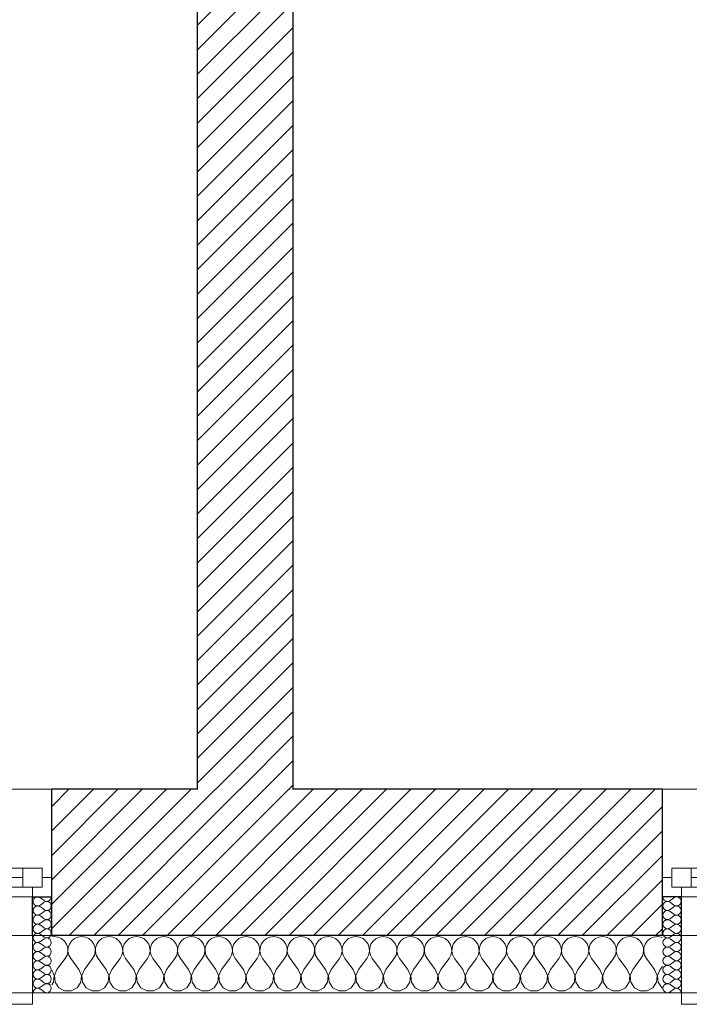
# Model space of a CAD drawing. Header units: millimetres. Extents: x -21056 to 421, y 9759 to 15589.
# Tile 20 of 120: x -5649 to -5475, y 9867 to 10124. Entities that reach past the tile are written whole.
import ezdxf

# ---------------------------------------------------------------- set-up
doc = ezdxf.new("R2010")
doc.units = ezdxf.units.MM
doc.header["$LTSCALE"] = 25
doc.header["$MEASUREMENT"] = 0
doc.linetypes.add('Kropki i Kreski', pattern=[670.277762, 352.777767, -176.388884, 0, -141.111112])
doc.linetypes.add('Przerywana', pattern=[240, 120, -120])
for name, color, linetype in [('Konstrukcja - Siatki mod', 7, 'Continuous'), ('KR_INW', 7, 'Continuous'), ('NAPIS_SODON', 7, 'Continuous'), ('Okna ArchiCADa', 7, 'Continuous')]:
    doc.layers.add(name, color=color, linetype=linetype)
for name, color, linetype, lineweight in [('Konstrukcja - Siatki mod_Nr_pióra__48', 1, 'Continuous', 15), ('KR_INW_Nr_pióra__101', 252, 'Continuous', 5), ('KR_INW_Nr_pióra__102', 3, 'Continuous', 5), ('KR_INW_Nr_pióra__27', 7, 'Continuous', 25), ('KR_INW_Nr_pióra__47', 7, 'Continuous', 15), ('NAPIS_SODON_Nr_pióra__1', 7, 'Continuous', 13), ('Okna ArchiCADa_Nr_pióra__1', 7, 'Continuous', 13), ('Okna ArchiCADa_Nr_pióra__27', 7, 'Continuous', 25)]:
    doc.layers.add(name, color=color, linetype=linetype, lineweight=lineweight)
pattern_1 = [(45, (0, 0), (-31.819804, 31.819804), [])]

# ---------------------------------------------------------------- blocks, each defined once
blk = doc.blocks.new('Strop_1', base_point=(179225, 121523.3))
at = {"layer": 'NAPIS_SODON_Nr_pióra__1', "linetype": 'Continuous', "flags": 128}
blk.add_lwpolyline([(179225, 121523.3), (179225.9, 107003.8), (250898.3, 107008.3), (250897.4, 121527.8)], close=True, dxfattribs=at)
blk = doc.blocks.new('*X218')
at = {"layer": 'KR_INW_Nr_pióra__102', "linetype": 'Continuous'}
for p, q in [((191285.7, 107001.6), (191279.3, 107000.7)), ((191295.5, 107000.2), (191285.7, 107001.6)), ((191304.5, 106996.2), (191295.5, 107000.2)), ((191312.1, 106989.9), (191304.5, 106996.2)), ((191338.4, 106996.2), (191330.8, 106989.9)), ((191347.4, 107000.2), (191338.4, 106996.2)), ((191357.1, 107001.6), (191347.4, 107000.2)), ((191366.9, 107000.2), (191357.1, 107001.6)), ((191375.9, 106996.2), (191366.9, 107000.2)), ((191383.5, 106989.9), (191375.9, 106996.2)), ((191409.8, 106996.2), (191402.2, 106989.9)), ((191418.8, 107000.2), (191409.8, 106996.2)), ((191428.6, 107001.6), (191418.8, 107000.2)), ((191438.3, 107000.2), (191428.6, 107001.6)), ((191447.3, 106996.2), (191438.3, 107000.2)), ((191454.9, 106989.9), (191447.3, 106996.2)), ((191481.2, 106996.2), (191473.6, 106989.9)), ((191490.2, 107000.2), (191481.2, 106996.2)), ((191500, 107001.6), (191490.2, 107000.2)), ((191509.8, 107000.2), (191500, 107001.6)), ((191518.8, 106996.2), (191509.8, 107000.2)), ((191526.4, 106989.9), (191518.8, 106996.2)), ((191552.7, 106996.2), (191545.1, 106989.9)), ((191561.7, 107000.2), (191552.7, 106996.2)), ((191571.4, 107001.6), (191561.7, 107000.2)), ((191581.2, 107000.2), (191571.4, 107001.6)), ((191590.2, 106996.2), (191581.2, 107000.2)), ((191597.8, 106989.9), (191590.2, 106996.2)), ((191624.1, 106996.2), (191616.5, 106989.9)), ((191633.1, 107000.2), (191624.1, 106996.2)), ((191642.9, 107001.6), (191633.1, 107000.2)), ((191652.6, 107000.2), (191642.9, 107001.6)), ((191661.6, 106996.2), (191652.6, 107000.2)), ((191669.2, 106989.9), (191661.6, 106996.2)), ((191695.5, 106996.2), (191687.9, 106989.9)), ((191704.5, 107000.2), (191695.5, 106996.2)), ((191714.3, 107001.6), (191704.5, 107000.2)), ((191724, 107000.2), (191714.3, 107001.6)), ((191733.1, 106996.2), (191724, 107000.2)), ((191740.6, 106989.9), (191733.1, 106996.2)), ((191766.9, 106996.2), (191759.4, 106989.9)), ((191776, 107000.2), (191766.9, 106996.2)), ((191785.7, 107001.6), (191776, 107000.2)), ((191795.5, 107000.2), (191785.7, 107001.6)), ((191804.5, 106996.2), (191795.5, 107000.2)), ((191812.1, 106989.9), (191804.5, 106996.2)), ((191838.4, 106996.2), (191830.8, 106989.9)), ((191847.4, 107000.2), (191838.4, 106996.2)), ((191857.1, 107001.6), (191847.4, 107000.2)), ((191866.9, 107000.2), (191857.1, 107001.6)), ((191875.9, 106996.2), (191866.9, 107000.2)), ((191883.5, 106989.9), (191875.9, 106996.2)), ((191909.8, 106996.2), (191902.2, 106989.9)), ((191918.8, 107000.2), (191909.8, 106996.2)), ((191928.6, 107001.6), (191918.8, 107000.2)), ((191938.3, 107000.2), (191928.6, 107001.6)), ((191947.3, 106996.2), (191938.3, 107000.2)), ((191954.9, 106989.9), (191947.3, 106996.2)), ((191981.2, 106996.2), (191973.6, 106989.9)), ((191990.2, 107000.2), (191981.2, 106996.2)), ((192000, 107001.6), (191990.2, 107000.2)), ((192009.8, 107000.2), (192000, 107001.6)), ((192018.8, 106996.2), (192009.8, 107000.2)), ((192026.4, 106989.9), (192018.8, 106996.2)), ((192052.7, 106996.2), (192045.1, 106989.9)), ((192061.7, 107000.2), (192052.7, 106996.2)), ((192071.4, 107001.6), (192061.7, 107000.2)), ((192081.2, 107000.2), (192071.4, 107001.6)), ((192090.2, 106996.2), (192081.2, 107000.2)), ((192097.8, 106989.9), (192090.2, 106996.2)), ((192124.1, 106996.2), (192116.5, 106989.9)), ((192133.1, 107000.2), (192124.1, 106996.2)), ((192142.9, 107001.6), (192133.1, 107000.2)), ((192152.6, 107000.2), (192142.9, 107001.6)), ((192161.6, 106996.2), (192152.6, 107000.2)), ((192169.2, 106989.9), (192161.6, 106996.2)), ((192195.5, 106996.2), (192187.9, 106989.9)), ((192204.5, 107000.2), (192195.5, 106996.2)), ((192214.3, 107001.6), (192204.5, 107000.2)), ((192224, 107000.2), (192214.3, 107001.6)), ((192233.1, 106996.2), (192224, 107000.2)), ((192240.6, 106989.9), (192233.1, 106996.2)), ((192266.9, 106996.2), (192259.4, 106989.9)), ((192276, 107000.2), (192266.9, 106996.2)), ((192285.7, 107001.6), (192276, 107000.2)), ((192295.5, 107000.2), (192285.7, 107001.6)), ((192304.5, 106996.2), (192295.5, 107000.2)), ((192312.1, 106989.9), (192304.5, 106996.2)), ((192338.4, 106996.2), (192330.8, 106989.9)), ((192347.4, 107000.2), (192338.4, 106996.2)), ((192357.1, 107001.6), (192347.4, 107000.2)), ((192366.9, 107000.2), (192357.1, 107001.6)), ((192375.9, 106996.2), (192366.9, 107000.2)), ((192383.5, 106989.9), (192375.9, 106996.2)), ((192409.8, 106996.2), (192402.2, 106989.9)), ((192418.8, 107000.2), (192409.8, 106996.2)), ((192428.6, 107001.6), (192418.8, 107000.2)), ((192438.3, 107000.2), (192428.6, 107001.6)), ((192447.3, 106996.2), (192438.3, 107000.2)), ((192454.9, 106989.9), (192447.3, 106996.2)), ((192481.2, 106996.2), (192473.6, 106989.9)), ((192490.2, 107000.2), (192481.2, 106996.2)), ((192500, 107001.6), (192490.2, 107000.2)), ((192509.8, 107000.2), (192500, 107001.6)), ((192518.8, 106996.2), (192509.8, 107000.2)), ((192526.4, 106989.9), (192518.8, 106996.2)), ((192552.7, 106996.2), (192545.1, 106989.9)), ((192561.7, 107000.2), (192552.7, 106996.2)), ((192571.4, 107001.6), (192561.7, 107000.2)), ((192581.2, 107000.2), (192571.4, 107001.6)), ((192590.2, 106996.2), (192581.2, 107000.2)), ((192597.8, 106989.9), (192590.2, 106996.2)), ((192624.1, 106996.2), (192616.5, 106989.9)), ((192633.1, 107000.2), (192624.1, 106996.2)), ((192642.9, 107001.6), (192633.1, 107000.2)), ((192652.6, 107000.2), (192642.9, 107001.6)), ((192661.6, 106996.2), (192652.6, 107000.2)), ((192669.2, 106989.9), (192661.6, 106996.2)), ((192695.5, 106996.2), (192687.9, 106989.9)), ((192704.5, 107000.2), (192695.5, 106996.2)), ((192714.3, 107001.6), (192704.5, 107000.2)), ((192724, 107000.2), (192714.3, 107001.6)), ((192733.1, 106996.2), (192724, 107000.2)), ((192740.6, 106989.9), (192733.1, 106996.2)), ((192766.9, 106996.2), (192759.4, 106989.9)), ((192776, 107000.2), (192766.9, 106996.2)), ((192785.7, 107001.6), (192776, 107000.2)), ((192795.5, 107000.2), (192785.7, 107001.6)), ((192804.5, 106996.2), (192795.5, 107000.2)), ((192812.1, 106989.9), (192804.5, 106996.2)), ((192838.4, 106996.2), (192830.8, 106989.9)), ((192847.4, 107000.2), (192838.4, 106996.2)), ((192857.1, 107001.6), (192847.4, 107000.2)), ((192866.9, 107000.2), (192857.1, 107001.6)), ((192870.1, 106998.8), (192866.9, 107000.2)), ((191317.7, 106981.8), (191312.1, 106989.9)), ((191320.8, 106972.5), (191317.7, 106981.8)), ((191321.3, 106962.6), (191320.8, 106972.5)), ((191322.1, 106972.5), (191321.6, 106962.6)), ((191325.2, 106981.8), (191322.1, 106972.5)), ((191330.8, 106989.9), (191325.2, 106981.8)), ((191389.1, 106981.8), (191383.5, 106989.9)), ((191392.2, 106972.5), (191389.1, 106981.8)), ((191392.7, 106962.6), (191392.2, 106972.5)), ((191393.5, 106972.5), (191393, 106962.6)), ((191396.6, 106981.8), (191393.5, 106972.5)), ((191402.2, 106989.9), (191396.6, 106981.8)), ((191460.5, 106981.8), (191454.9, 106989.9)), ((191463.7, 106972.5), (191460.5, 106981.8)), ((191464.1, 106962.6), (191463.7, 106972.5)), ((191464.9, 106972.5), (191464.4, 106962.6)), ((191468.1, 106981.8), (191464.9, 106972.5)), ((191473.6, 106989.9), (191468.1, 106981.8)), ((191531.9, 106981.8), (191526.4, 106989.9)), ((191535.1, 106972.5), (191531.9, 106981.8)), ((191535.6, 106962.6), (191535.1, 106972.5)), ((191536.3, 106972.5), (191535.9, 106962.6)), ((191539.5, 106981.8), (191536.3, 106972.5)), ((191545.1, 106989.9), (191539.5, 106981.8)), ((191603.4, 106981.8), (191597.8, 106989.9)), ((191606.5, 106972.5), (191603.4, 106981.8)), ((191607, 106962.6), (191606.5, 106972.5)), ((191607.8, 106972.5), (191607.3, 106962.6)), ((191610.9, 106981.8), (191607.8, 106972.5)), ((191616.5, 106989.9), (191610.9, 106981.8)), ((191674.8, 106981.8), (191669.2, 106989.9)), ((191677.9, 106972.5), (191674.8, 106981.8)), ((191678.4, 106962.6), (191677.9, 106972.5)), ((191679.2, 106972.5), (191678.7, 106962.6)), ((191682.3, 106981.8), (191679.2, 106972.5)), ((191687.9, 106989.9), (191682.3, 106981.8)), ((191746.2, 106981.8), (191740.6, 106989.9)), ((191749.4, 106972.5), (191746.2, 106981.8)), ((191749.9, 106962.6), (191749.4, 106972.5)), ((191750.6, 106972.5), (191750.1, 106962.6)), ((191753.8, 106981.8), (191750.6, 106972.5)), ((191759.4, 106989.9), (191753.8, 106981.8)), ((191817.7, 106981.8), (191812.1, 106989.9)), ((191820.8, 106972.5), (191817.7, 106981.8)), ((191821.3, 106962.6), (191820.8, 106972.5)), ((191822.1, 106972.5), (191821.6, 106962.6)), ((191825.2, 106981.8), (191822.1, 106972.5)), ((191830.8, 106989.9), (191825.2, 106981.8)), ((191889.1, 106981.8), (191883.5, 106989.9)), ((191892.2, 106972.5), (191889.1, 106981.8)), ((191892.7, 106962.6), (191892.2, 106972.5)), ((191893.5, 106972.5), (191893, 106962.6)), ((191896.6, 106981.8), (191893.5, 106972.5)), ((191902.2, 106989.9), (191896.6, 106981.8)), ((191960.5, 106981.8), (191954.9, 106989.9)), ((191963.7, 106972.5), (191960.5, 106981.8)), ((191964.1, 106962.6), (191963.7, 106972.5)), ((191964.9, 106972.5), (191964.4, 106962.6)), ((191968.1, 106981.8), (191964.9, 106972.5)), ((191973.6, 106989.9), (191968.1, 106981.8)), ((192031.9, 106981.8), (192026.4, 106989.9)), ((192035.1, 106972.5), (192031.9, 106981.8)), ((192035.6, 106962.6), (192035.1, 106972.5)), ((192036.3, 106972.5), (192035.9, 106962.6)), ((192039.5, 106981.8), (192036.3, 106972.5)), ((192045.1, 106989.9), (192039.5, 106981.8)), ((192103.4, 106981.8), (192097.8, 106989.9)), ((192106.5, 106972.5), (192103.4, 106981.8)), ((192107, 106962.6), (192106.5, 106972.5)), ((192107.8, 106972.5), (192107.3, 106962.6)), ((192110.9, 106981.8), (192107.8, 106972.5)), ((192116.5, 106989.9), (192110.9, 106981.8)), ((192174.8, 106981.8), (192169.2, 106989.9)), ((192177.9, 106972.5), (192174.8, 106981.8)), ((192178.4, 106962.6), (192177.9, 106972.5)), ((192179.2, 106972.5), (192178.7, 106962.6)), ((192182.3, 106981.8), (192179.2, 106972.5)), ((192187.9, 106989.9), (192182.3, 106981.8)), ((192246.2, 106981.8), (192240.6, 106989.9)), ((192249.4, 106972.5), (192246.2, 106981.8)), ((192249.9, 106962.6), (192249.4, 106972.5)), ((192250.6, 106972.5), (192250.1, 106962.6)), ((192253.8, 106981.8), (192250.6, 106972.5)), ((192259.4, 106989.9), (192253.8, 106981.8)), ((192317.7, 106981.8), (192312.1, 106989.9)), ((192320.8, 106972.5), (192317.7, 106981.8)), ((192321.3, 106962.6), (192320.8, 106972.5)), ((192322.1, 106972.5), (192321.6, 106962.6)), ((192325.2, 106981.8), (192322.1, 106972.5)), ((192330.8, 106989.9), (192325.2, 106981.8)), ((192389.1, 106981.8), (192383.5, 106989.9)), ((192392.2, 106972.5), (192389.1, 106981.8)), ((192392.7, 106962.6), (192392.2, 106972.5)), ((192393.5, 106972.5), (192393, 106962.6)), ((192396.6, 106981.8), (192393.5, 106972.5)), ((192402.2, 106989.9), (192396.6, 106981.8)), ((192460.5, 106981.8), (192454.9, 106989.9)), ((192463.7, 106972.5), (192460.5, 106981.8)), ((192464.1, 106962.6), (192463.7, 106972.5)), ((192464.9, 106972.5), (192464.4, 106962.6)), ((192468.1, 106981.8), (192464.9, 106972.5)), ((192473.6, 106989.9), (192468.1, 106981.8)), ((192531.9, 106981.8), (192526.4, 106989.9)), ((192535.1, 106972.5), (192531.9, 106981.8)), ((192535.6, 106962.6), (192535.1, 106972.5)), ((192536.3, 106972.5), (192535.9, 106962.6)), ((192539.5, 106981.8), (192536.3, 106972.5)), ((192545.1, 106989.9), (192539.5, 106981.8)), ((192603.4, 106981.8), (192597.8, 106989.9)), ((192606.5, 106972.5), (192603.4, 106981.8)), ((192607, 106962.6), (192606.5, 106972.5)), ((192607.8, 106972.5), (192607.3, 106962.6)), ((192610.9, 106981.8), (192607.8, 106972.5)), ((192616.5, 106989.9), (192610.9, 106981.8)), ((192674.8, 106981.8), (192669.2, 106989.9)), ((192677.9, 106972.5), (192674.8, 106981.8)), ((192678.4, 106962.6), (192677.9, 106972.5)), ((192679.2, 106972.5), (192678.7, 106962.6)), ((192682.3, 106981.8), (192679.2, 106972.5)), ((192687.9, 106989.9), (192682.3, 106981.8)), ((192746.2, 106981.8), (192740.6, 106989.9)), ((192749.4, 106972.5), (192746.2, 106981.8)), ((192749.9, 106962.6), (192749.4, 106972.5)), ((192750.6, 106972.5), (192750.1, 106962.6)), ((192753.8, 106981.8), (192750.6, 106972.5)), ((192759.4, 106989.9), (192753.8, 106981.8)), ((192817.7, 106981.8), (192812.1, 106989.9)), ((192820.8, 106972.5), (192817.7, 106981.8)), ((192821.3, 106962.6), (192820.8, 106972.5)), ((192822.1, 106972.5), (192821.6, 106962.6)), ((192825.2, 106981.8), (192822.1, 106972.5)), ((192830.8, 106989.9), (192825.2, 106981.8)), ((191292.9, 106915.9), (191314.3, 106944.4)), ((191314.3, 106944.4), (191319.1, 106953.1)), ((191319.1, 106953.1), (191321.3, 106962.6)), ((191321.6, 106962.6), (191323.8, 106953.1)), ((191323.8, 106953.1), (191328.6, 106944.4)), ((191350, 106915.9), (191328.6, 106944.4)), ((191364.3, 106915.9), (191385.7, 106944.4)), ((191385.7, 106944.4), (191390.5, 106953.1)), ((191390.5, 106953.1), (191392.7, 106962.6)), ((191393, 106962.6), (191395.2, 106953.1)), ((191395.2, 106953.1), (191400, 106944.4)), ((191421.4, 106915.9), (191400, 106944.4)), ((191435.7, 106915.9), (191457.1, 106944.4)), ((191457.1, 106944.4), (191461.9, 106953.1)), ((191461.9, 106953.1), (191464.1, 106962.6)), ((191464.4, 106962.6), (191466.7, 106953.1)), ((191466.7, 106953.1), (191471.4, 106944.4)), ((191492.9, 106915.9), (191471.4, 106944.4)), ((191507.1, 106915.9), (191528.6, 106944.4)), ((191528.6, 106944.4), (191533.3, 106953.1)), ((191533.3, 106953.1), (191535.6, 106962.6)), ((191535.9, 106962.6), (191538.1, 106953.1)), ((191538.1, 106953.1), (191542.9, 106944.4)), ((191564.3, 106915.9), (191542.9, 106944.4)), ((191578.6, 106915.9), (191600, 106944.4)), ((191600, 106944.4), (191604.8, 106953.1)), ((191604.8, 106953.1), (191607, 106962.6)), ((191607.3, 106962.6), (191609.5, 106953.1)), ((191609.5, 106953.1), (191614.3, 106944.4)), ((191635.7, 106915.9), (191614.3, 106944.4)), ((191650, 106915.9), (191671.4, 106944.4)), ((191671.4, 106944.4), (191676.2, 106953.1)), ((191676.2, 106953.1), (191678.4, 106962.6)), ((191678.7, 106962.6), (191680.9, 106953.1)), ((191680.9, 106953.1), (191685.7, 106944.4)), ((191707.1, 106915.9), (191685.7, 106944.4)), ((191721.4, 106915.9), (191742.9, 106944.4)), ((191742.9, 106944.4), (191747.6, 106953.1)), ((191747.6, 106953.1), (191749.9, 106962.6)), ((191750.1, 106962.6), (191752.4, 106953.1)), ((191752.4, 106953.1), (191757.1, 106944.4)), ((191778.6, 106915.9), (191757.1, 106944.4)), ((191792.9, 106915.9), (191814.3, 106944.4)), ((191814.3, 106944.4), (191819.1, 106953.1)), ((191819.1, 106953.1), (191821.3, 106962.6)), ((191821.6, 106962.6), (191823.8, 106953.1)), ((191823.8, 106953.1), (191828.6, 106944.4)), ((191850, 106915.9), (191828.6, 106944.4)), ((191864.3, 106915.9), (191885.7, 106944.4)), ((191885.7, 106944.4), (191890.5, 106953.1)), ((191890.5, 106953.1), (191892.7, 106962.6)), ((191893, 106962.6), (191895.2, 106953.1)), ((191895.2, 106953.1), (191900, 106944.4)), ((191921.4, 106915.9), (191900, 106944.4)), ((191935.7, 106915.9), (191957.1, 106944.4)), ((191957.1, 106944.4), (191961.9, 106953.1)), ((191961.9, 106953.1), (191964.1, 106962.6)), ((191964.4, 106962.6), (191966.7, 106953.1)), ((191966.7, 106953.1), (191971.4, 106944.4)), ((191992.9, 106915.9), (191971.4, 106944.4)), ((192007.1, 106915.9), (192028.6, 106944.4)), ((192028.6, 106944.4), (192033.3, 106953.1)), ((192033.3, 106953.1), (192035.6, 106962.6)), ((192035.9, 106962.6), (192038.1, 106953.1)), ((192038.1, 106953.1), (192042.9, 106944.4)), ((192064.3, 106915.9), (192042.9, 106944.4)), ((192078.6, 106915.9), (192100, 106944.4)), ((192100, 106944.4), (192104.8, 106953.1)), ((192104.8, 106953.1), (192107, 106962.6)), ((192107.3, 106962.6), (192109.5, 106953.1)), ((192109.5, 106953.1), (192114.3, 106944.4)), ((192135.7, 106915.9), (192114.3, 106944.4)), ((192150, 106915.9), (192171.4, 106944.4)), ((192171.4, 106944.4), (192176.2, 106953.1)), ((192176.2, 106953.1), (192178.4, 106962.6)), ((192178.7, 106962.6), (192180.9, 106953.1)), ((192180.9, 106953.1), (192185.7, 106944.4)), ((192207.1, 106915.9), (192185.7, 106944.4)), ((192221.4, 106915.9), (192242.9, 106944.4)), ((192242.9, 106944.4), (192247.6, 106953.1)), ((192247.6, 106953.1), (192249.9, 106962.6)), ((192250.1, 106962.6), (192252.4, 106953.1)), ((192252.4, 106953.1), (192257.1, 106944.4)), ((192278.6, 106915.9), (192257.1, 106944.4)), ((192292.9, 106915.9), (192314.3, 106944.4)), ((192314.3, 106944.4), (192319.1, 106953.1)), ((192319.1, 106953.1), (192321.3, 106962.6)), ((192321.6, 106962.6), (192323.8, 106953.1)), ((192323.8, 106953.1), (192328.6, 106944.4)), ((192350, 106915.9), (192328.6, 106944.4)), ((192364.3, 106915.9), (192385.7, 106944.4)), ((192385.7, 106944.4), (192390.5, 106953.1)), ((192390.5, 106953.1), (192392.7, 106962.6)), ((192393, 106962.6), (192395.2, 106953.1)), ((192395.2, 106953.1), (192400, 106944.4)), ((192421.4, 106915.9), (192400, 106944.4)), ((192435.7, 106915.9), (192457.1, 106944.4)), ((192457.1, 106944.4), (192461.9, 106953.1)), ((192461.9, 106953.1), (192464.1, 106962.6)), ((192464.4, 106962.6), (192466.7, 106953.1)), ((192466.7, 106953.1), (192471.4, 106944.4)), ((192492.9, 106915.9), (192471.4, 106944.4)), ((192507.1, 106915.9), (192528.6, 106944.4)), ((192528.6, 106944.4), (192533.3, 106953.1)), ((192533.3, 106953.1), (192535.6, 106962.6)), ((192535.9, 106962.6), (192538.1, 106953.1)), ((192538.1, 106953.1), (192542.9, 106944.4)), ((192564.3, 106915.9), (192542.9, 106944.4)), ((192578.6, 106915.9), (192600, 106944.4)), ((192600, 106944.4), (192604.8, 106953.1)), ((192604.8, 106953.1), (192607, 106962.6)), ((192607.3, 106962.6), (192609.5, 106953.1)), ((192609.5, 106953.1), (192614.3, 106944.4)), ((192635.7, 106915.9), (192614.3, 106944.4)), ((192650, 106915.9), (192671.4, 106944.4)), ((192671.4, 106944.4), (192676.2, 106953.1)), ((192676.2, 106953.1), (192678.4, 106962.6)), ((192678.7, 106962.6), (192680.9, 106953.1)), ((192680.9, 106953.1), (192685.7, 106944.4)), ((192707.1, 106915.9), (192685.7, 106944.4)), ((192721.4, 106915.9), (192742.9, 106944.4)), ((192742.9, 106944.4), (192747.6, 106953.1)), ((192747.6, 106953.1), (192749.9, 106962.6)), ((192750.1, 106962.6), (192752.4, 106953.1)), ((192752.4, 106953.1), (192757.1, 106944.4)), ((192778.6, 106915.9), (192757.1, 106944.4)), ((192792.9, 106915.9), (192814.3, 106944.4)), ((192814.3, 106944.4), (192819.1, 106953.1)), ((192819.1, 106953.1), (192821.3, 106962.6)), ((192821.6, 106962.6), (192823.8, 106953.1)), ((192823.8, 106953.1), (192828.6, 106944.4)), ((192850, 106915.9), (192828.6, 106944.4)), ((191285.3, 106899.8), (191279.3, 106914)), ((191292.9, 106915.9), (191286.1, 106899.8)), ((191356.7, 106899.8), (191350, 106915.9)), ((191364.3, 106915.9), (191357.6, 106899.8)), ((191428.2, 106899.8), (191421.4, 106915.9)), ((191435.7, 106915.9), (191429, 106899.8)), ((191499.6, 106899.8), (191492.9, 106915.9)), ((191507.1, 106915.9), (191500.4, 106899.8)), ((191571, 106899.8), (191564.3, 106915.9)), ((191578.6, 106915.9), (191571.8, 106899.8)), ((191642.4, 106899.8), (191635.7, 106915.9)), ((191650, 106915.9), (191643.3, 106899.8)), ((191713.9, 106899.8), (191707.1, 106915.9)), ((191721.4, 106915.9), (191714.7, 106899.8)), ((191785.3, 106899.8), (191778.6, 106915.9)), ((191792.9, 106915.9), (191786.1, 106899.8)), ((191856.7, 106899.8), (191850, 106915.9)), ((191864.3, 106915.9), (191857.6, 106899.8)), ((191928.2, 106899.8), (191921.4, 106915.9)), ((191935.7, 106915.9), (191929, 106899.8)), ((191999.6, 106899.8), (191992.9, 106915.9)), ((192007.1, 106915.9), (192000.4, 106899.8)), ((192071, 106899.8), (192064.3, 106915.9)), ((192078.6, 106915.9), (192071.8, 106899.8)), ((192142.4, 106899.8), (192135.7, 106915.9)), ((192150, 106915.9), (192143.3, 106899.8)), ((192213.9, 106899.8), (192207.1, 106915.9)), ((192221.4, 106915.9), (192214.7, 106899.8)), ((192285.3, 106899.8), (192278.6, 106915.9)), ((192292.9, 106915.9), (192286.1, 106899.8)), ((192356.7, 106899.8), (192350, 106915.9)), ((192364.3, 106915.9), (192357.6, 106899.8)), ((192428.2, 106899.8), (192421.4, 106915.9)), ((192435.7, 106915.9), (192429, 106899.8)), ((192499.6, 106899.8), (192492.9, 106915.9)), ((192507.1, 106915.9), (192500.4, 106899.8)), ((192571, 106899.8), (192564.3, 106915.9)), ((192578.6, 106915.9), (192571.8, 106899.8)), ((192642.4, 106899.8), (192635.7, 106915.9)), ((192650, 106915.9), (192643.3, 106899.8)), ((192713.9, 106899.8), (192707.1, 106915.9)), ((192721.4, 106915.9), (192714.7, 106899.8)), ((192785.3, 106899.8), (192778.6, 106915.9)), ((192792.9, 106915.9), (192786.1, 106899.8)), ((192856.7, 106899.8), (192850, 106915.9)), ((192864.3, 106915.9), (192857.6, 106899.8)), ((192864.3, 106915.9), (192870.1, 106923.6)), ((191283.7, 106882.5), (191285.3, 106899.8)), ((191286.1, 106899.8), (191287.8, 106882.5)), ((191355.1, 106882.5), (191356.7, 106899.8)), ((191357.6, 106899.8), (191359.2, 106882.5)), ((191426.5, 106882.5), (191428.2, 106899.8)), ((191429, 106899.8), (191430.6, 106882.5)), ((191497.9, 106882.5), (191499.6, 106899.8)), ((191500.4, 106899.8), (191502.1, 106882.5)), ((191569.4, 106882.5), (191571, 106899.8)), ((191571.8, 106899.8), (191573.5, 106882.5)), ((191640.8, 106882.5), (191642.4, 106899.8)), ((191643.3, 106899.8), (191644.9, 106882.5)), ((191712.2, 106882.5), (191713.9, 106899.8)), ((191714.7, 106899.8), (191716.3, 106882.5)), ((191783.7, 106882.5), (191785.3, 106899.8)), ((191786.1, 106899.8), (191787.8, 106882.5)), ((191855.1, 106882.5), (191856.7, 106899.8)), ((191857.6, 106899.8), (191859.2, 106882.5)), ((191926.5, 106882.5), (191928.2, 106899.8)), ((191929, 106899.8), (191930.6, 106882.5)), ((191997.9, 106882.5), (191999.6, 106899.8)), ((192000.4, 106899.8), (192002.1, 106882.5)), ((192069.4, 106882.5), (192071, 106899.8)), ((192071.8, 106899.8), (192073.5, 106882.5)), ((192140.8, 106882.5), (192142.4, 106899.8)), ((192143.3, 106899.8), (192144.9, 106882.5)), ((192212.2, 106882.5), (192213.9, 106899.8)), ((192214.7, 106899.8), (192216.3, 106882.5)), ((192283.7, 106882.5), (192285.3, 106899.8)), ((192286.1, 106899.8), (192287.8, 106882.5)), ((192355.1, 106882.5), (192356.7, 106899.8)), ((192357.6, 106899.8), (192359.2, 106882.5)), ((192426.5, 106882.5), (192428.2, 106899.8)), ((192429, 106899.8), (192430.6, 106882.5)), ((192497.9, 106882.5), (192499.6, 106899.8)), ((192500.4, 106899.8), (192502.1, 106882.5)), ((192569.4, 106882.5), (192571, 106899.8)), ((192571.8, 106899.8), (192573.5, 106882.5)), ((192640.8, 106882.5), (192642.4, 106899.8)), ((192643.3, 106899.8), (192644.9, 106882.5)), ((192712.2, 106882.5), (192713.9, 106899.8)), ((192714.7, 106899.8), (192716.3, 106882.5)), ((192783.7, 106882.5), (192785.3, 106899.8)), ((192786.1, 106899.8), (192787.8, 106882.5)), ((192855.1, 106882.5), (192856.7, 106899.8)), ((192857.6, 106899.8), (192859.2, 106882.5)), ((191279.3, 106876), (191283.7, 106882.5)), ((191287.8, 106882.5), (191297.4, 106868)), ((191297.4, 106868), (191312.7, 106859.8)), ((191330.1, 106859.8), (191345.5, 106868)), ((191345.5, 106868), (191355.1, 106882.5)), ((191359.2, 106882.5), (191368.8, 106868)), ((191368.8, 106868), (191384.2, 106859.8)), ((191401.6, 106859.8), (191416.9, 106868)), ((191416.9, 106868), (191426.5, 106882.5)), ((191430.6, 106882.5), (191440.3, 106868)), ((191440.3, 106868), (191455.6, 106859.8)), ((191473, 106859.8), (191488.3, 106868)), ((191488.3, 106868), (191497.9, 106882.5)), ((191502.1, 106882.5), (191511.7, 106868)), ((191511.7, 106868), (191527, 106859.8)), ((191544.4, 106859.8), (191559.7, 106868)), ((191559.7, 106868), (191569.4, 106882.5)), ((191573.5, 106882.5), (191583.1, 106868)), ((191583.1, 106868), (191598.4, 106859.8)), ((191615.8, 106859.8), (191631.2, 106868)), ((191631.2, 106868), (191640.8, 106882.5)), ((191644.9, 106882.5), (191654.5, 106868)), ((191654.5, 106868), (191669.9, 106859.8)), ((191687.3, 106859.8), (191702.6, 106868)), ((191702.6, 106868), (191712.2, 106882.5)), ((191716.3, 106882.5), (191726, 106868)), ((191726, 106868), (191741.3, 106859.8)), ((191758.7, 106859.8), (191774, 106868)), ((191774, 106868), (191783.7, 106882.5)), ((191787.8, 106882.5), (191797.4, 106868)), ((191797.4, 106868), (191812.7, 106859.8)), ((191830.1, 106859.8), (191845.5, 106868)), ((191845.5, 106868), (191855.1, 106882.5)), ((191859.2, 106882.5), (191868.8, 106868)), ((191868.8, 106868), (191884.2, 106859.8)), ((191901.6, 106859.8), (191916.9, 106868)), ((191916.9, 106868), (191926.5, 106882.5)), ((191930.6, 106882.5), (191940.3, 106868)), ((191940.3, 106868), (191955.6, 106859.8)), ((191973, 106859.8), (191988.3, 106868)), ((191988.3, 106868), (191997.9, 106882.5)), ((192002.1, 106882.5), (192011.7, 106868)), ((192011.7, 106868), (192027, 106859.8)), ((192044.4, 106859.8), (192059.7, 106868)), ((192059.7, 106868), (192069.4, 106882.5)), ((192073.5, 106882.5), (192083.1, 106868)), ((192083.1, 106868), (192098.4, 106859.8)), ((192115.8, 106859.8), (192131.2, 106868)), ((192131.2, 106868), (192140.8, 106882.5)), ((192144.9, 106882.5), (192154.5, 106868)), ((192154.5, 106868), (192169.9, 106859.8)), ((192187.3, 106859.8), (192202.6, 106868)), ((192202.6, 106868), (192212.2, 106882.5)), ((192216.3, 106882.5), (192226, 106868)), ((192226, 106868), (192241.3, 106859.8)), ((192258.7, 106859.8), (192274, 106868)), ((192274, 106868), (192283.7, 106882.5)), ((192287.8, 106882.5), (192297.4, 106868)), ((192297.4, 106868), (192312.7, 106859.8)), ((192330.1, 106859.8), (192345.5, 106868)), ((192345.5, 106868), (192355.1, 106882.5)), ((192359.2, 106882.5), (192368.8, 106868)), ((192368.8, 106868), (192384.2, 106859.8)), ((192401.6, 106859.8), (192416.9, 106868)), ((192416.9, 106868), (192426.5, 106882.5)), ((192430.6, 106882.5), (192440.3, 106868)), ((192440.3, 106868), (192455.6, 106859.8)), ((192473, 106859.8), (192488.3, 106868)), ((192488.3, 106868), (192497.9, 106882.5)), ((192502.1, 106882.5), (192511.7, 106868)), ((192511.7, 106868), (192527, 106859.8)), ((192544.4, 106859.8), (192559.7, 106868)), ((192559.7, 106868), (192569.4, 106882.5)), ((192573.5, 106882.5), (192583.1, 106868)), ((192583.1, 106868), (192598.4, 106859.8)), ((192615.8, 106859.8), (192631.2, 106868)), ((192631.2, 106868), (192640.8, 106882.5)), ((192644.9, 106882.5), (192654.5, 106868)), ((192654.5, 106868), (192669.9, 106859.8)), ((192687.3, 106859.8), (192702.6, 106868)), ((192702.6, 106868), (192712.2, 106882.5)), ((192716.3, 106882.5), (192726, 106868)), ((192726, 106868), (192741.3, 106859.8)), ((192758.7, 106859.8), (192774, 106868)), ((192774, 106868), (192783.7, 106882.5)), ((192787.8, 106882.5), (192797.4, 106868)), ((192797.4, 106868), (192812.7, 106859.8)), ((192830.1, 106859.8), (192845.5, 106868)), ((192845.5, 106868), (192855.1, 106882.5)), ((192859.2, 106882.5), (192868.8, 106868)), ((192868.8, 106868), (192870.1, 106867.3)), ((191312.7, 106859.8), (191330.1, 106859.8)), ((191384.2, 106859.8), (191401.6, 106859.8)), ((191455.6, 106859.8), (191473, 106859.8)), ((191527, 106859.8), (191544.4, 106859.8)), ((191598.4, 106859.8), (191615.8, 106859.8)), ((191669.9, 106859.8), (191687.3, 106859.8)), ((191741.3, 106859.8), (191758.7, 106859.8)), ((191812.7, 106859.8), (191830.1, 106859.8)), ((191884.2, 106859.8), (191901.6, 106859.8)), ((191955.6, 106859.8), (191973, 106859.8)), ((192027, 106859.8), (192044.4, 106859.8)), ((192098.4, 106859.8), (192115.8, 106859.8)), ((192169.9, 106859.8), (192187.3, 106859.8)), ((192241.3, 106859.8), (192258.7, 106859.8)), ((192312.7, 106859.8), (192330.1, 106859.8)), ((192384.2, 106859.8), (192401.6, 106859.8)), ((192455.6, 106859.8), (192473, 106859.8)), ((192527, 106859.8), (192544.4, 106859.8)), ((192598.4, 106859.8), (192615.8, 106859.8)), ((192669.9, 106859.8), (192687.3, 106859.8)), ((192741.3, 106859.8), (192758.7, 106859.8)), ((192812.7, 106859.8), (192830.1, 106859.8))]:
    blk.add_line(p, q, dxfattribs=at)
blk = doc.blocks.new('*X246')
at = {"layer": 'KR_INW_Nr_pióra__102', "linetype": 'Continuous'}
for p, q in [((191259.1, 107095.6), (191249.6, 107102.8)), ((191259.1, 107090.9), (191249.6, 107083.7)), ((191259.1, 107071.8), (191249.6, 107079)), ((191259.1, 107067), (191249.6, 107059.9)), ((191259.1, 107048), (191249.6, 107055.1)), ((191259.1, 107043.2), (191249.6, 107036.1)), ((191259.1, 107024.2), (191249.6, 107031.3)), ((191259.1, 107019.4), (191249.6, 107012.3)), ((191259.1, 107000.4), (191249.6, 107007.5)), ((191259.1, 106995.6), (191249.6, 106988.5)), ((191259.1, 106976.6), (191249.6, 106983.7)), ((191259.1, 106971.8), (191249.6, 106964.7)), ((191259.1, 106952.8), (191249.6, 106959.9)), ((191259.1, 106948), (191249.6, 106940.9)), ((191259.1, 106929), (191249.6, 106936.1)), ((191259.1, 106924.2), (191249.6, 106917)), ((191259.1, 106905.1), (191249.6, 106912.3)), ((191259.1, 106900.4), (191249.6, 106893.2)), ((191259.1, 106881.3), (191249.6, 106888.5)), ((191259.1, 106876.6), (191249.6, 106869.4)), ((191259.1, 106857.5), (191249.6, 106864.7))]:
    blk.add_line(p, q, dxfattribs=at)
for centre, start, end in [((191242.4, 107093.2), 53.1301, 180), ((191242.4, 107093.2), 180, 306.8699), ((191266.2, 107105.1), 233.1301, 0), ((191266.2, 107081.3), 233.1301, 126.8699), ((191242.4, 107069.4), 53.1301, 180), ((191242.4, 107069.4), 180, 306.8699), ((191266.2, 107057.5), 233.1301, 126.8699), ((191242.4, 107045.6), 53.1301, 180), ((191242.4, 107045.6), 180, 306.8699), ((191266.2, 107033.7), 233.1301, 126.8699), ((191242.4, 107021.8), 53.1301, 180), ((191242.4, 107021.8), 180, 306.8699), ((191266.2, 107009.9), 233.1301, 126.8699), ((191242.4, 106998), 53.1301, 180), ((191242.4, 106998), 180, 306.8699), ((191266.2, 106986.1), 233.1301, 126.8699), ((191242.4, 106974.2), 53.1301, 180), ((191242.4, 106974.2), 180, 306.8699), ((191266.2, 106962.3), 233.1301, 126.8699), ((191242.4, 106950.4), 53.1301, 180), ((191242.4, 106950.4), 180, 306.8699), ((191266.2, 106938.5), 233.1301, 126.8699), ((191242.4, 106926.6), 53.1301, 180), ((191242.4, 106926.6), 180, 306.8699), ((191242.4, 106902.8), 53.1301, 180), ((191266.2, 106914.7), 233.1301, 126.8699), ((191242.4, 106902.8), 180, 306.8699), ((191242.4, 106879), 53.1301, 180), ((191266.2, 106890.9), 233.1301, 126.8699), ((191242.4, 106879), 180, 306.8699), ((191242.4, 106855.1), 53.1301, 180), ((191266.2, 106867), 233.1301, 126.8699)]:
    blk.add_arc(centre, 11.9, start, end, dxfattribs=at)
blk = doc.blocks.new('*X247')
at = {"layer": 'KR_INW_Nr_pióra__102', "linetype": 'Continuous'}
for p, q in [((192890.3, 107095.6), (192899.8, 107102.8)), ((192890.3, 107090.9), (192899.8, 107083.7)), ((192890.3, 107071.8), (192899.8, 107079)), ((192890.3, 107067), (192899.8, 107059.9)), ((192890.3, 107048), (192899.8, 107055.1)), ((192890.3, 107043.2), (192899.8, 107036.1)), ((192890.3, 107024.2), (192899.8, 107031.3)), ((192890.3, 107019.4), (192899.8, 107012.3)), ((192890.3, 107000.4), (192899.8, 107007.5)), ((192890.3, 106995.6), (192899.8, 106988.5)), ((192890.3, 106976.6), (192899.8, 106983.7)), ((192890.3, 106971.8), (192899.8, 106964.7)), ((192890.3, 106952.8), (192899.8, 106959.9)), ((192890.3, 106948), (192899.8, 106940.9)), ((192890.3, 106929), (192899.8, 106936.1)), ((192890.3, 106924.2), (192899.8, 106917)), ((192890.3, 106905.1), (192899.8, 106912.3)), ((192890.3, 106900.4), (192899.8, 106893.2)), ((192890.3, 106881.3), (192899.8, 106888.5)), ((192890.3, 106876.6), (192899.8, 106869.4)), ((192890.3, 106857.5), (192899.8, 106864.7))]:
    blk.add_line(p, q, dxfattribs=at)
for centre, start, end in [((192883.2, 107105.1), 180, 306.8699), ((192883.2, 107081.3), 53.1301, 306.8699), ((192907, 107093.2), 0, 126.8699), ((192907, 107093.2), 233.1301, 0), ((192883.2, 107057.5), 53.1301, 306.8699), ((192907, 107069.4), 0, 126.8699), ((192907, 107069.4), 233.1301, 0), ((192883.2, 107033.7), 53.1301, 306.8699), ((192907, 107045.6), 0, 126.8699), ((192907, 107045.6), 233.1301, 0), ((192883.2, 107009.9), 53.1301, 306.8699), ((192907, 107021.8), 0, 126.8699), ((192907, 107021.8), 233.1301, 0), ((192883.2, 106986.1), 53.1301, 306.8699), ((192907, 106998), 0, 126.8699), ((192907, 106998), 233.1301, 0), ((192883.2, 106962.3), 53.1301, 306.8699), ((192907, 106974.2), 0, 126.8699), ((192907, 106974.2), 233.1301, 0), ((192883.2, 106938.5), 53.1301, 306.8699), ((192907, 106950.4), 0, 126.8699), ((192907, 106950.4), 233.1301, 0), ((192883.2, 106914.7), 53.1301, 306.8699), ((192907, 106926.6), 0, 126.8699), ((192907, 106926.6), 233.1301, 0), ((192907, 106902.8), 0, 126.8699), ((192883.2, 106890.9), 53.1301, 306.8699), ((192907, 106902.8), 233.1301, 0), ((192907, 106879), 0, 126.8699), ((192883.2, 106867), 53.1301, 306.8699), ((192907, 106879), 233.1301, 0), ((192907, 106855.1), 0, 126.8699)]:
    blk.add_arc(centre, 11.9, start, end, dxfattribs=at)
blk = doc.blocks.new('Okno dwuskrzydłowe 19_6')
at = {"layer": 'Okna ArchiCADa_Nr_pióra__1', "linetype": 'Continuous'}
for p, q in [((-575, 230), (575, 230)), ((-575, 0), (-550, 0)), ((-550, 25), (-500, 25)), ((-550, -25), (-550, 25)), ((-550, 0), (-550, -25)), ((-500, 25), (-50, 25)), ((-500, 25), (-500, -25)), ((-500, 25), (-50, 25)), ((-500, 0), (-50, 0)), ((-50, -25), (-50, 25)), ((-50, 25), (0, 25)), ((0, 25), (0, -25)), ((0, 25), (50, 25)), ((0, -25), (0, 25)), ((50, 25), (500, 25)), ((50, 25), (50, -25)), ((50, 25), (500, 25)), ((50, 0), (500, 0)), ((500, -25), (500, 25)), ((500, 25), (550, 25)), ((550, 25), (550, -25)), ((550, -25), (550, 0)), ((550, 0), (575, 0)), ((-550, -25), (-525, -25)), ((-500, -25), (-550, -25)), ((-525, -25), (-525, -50)), ((-50, -25), (-500, -25)), ((0, -25), (-50, -25)), ((50, -25), (0, -25)), ((500, -25), (50, -25)), ((550, -25), (500, -25)), ((525, -50), (525, -25)), ((525, -25), (550, -25)), ((-525, -50), (-575, -50)), ((0, -50), (-525, -50)), ((525, -50), (0, -50)), ((575, -50), (525, -50)), ((-525, -300), (-525, -330)), ((525, -330), (525, -300)), ((-525, -330), (525, -330))]:
    blk.add_line(p, q, dxfattribs=at)
at = {"layer": 'Okna ArchiCADa_Nr_pióra__1', "linetype": 'Przerywana'}
blk.add_line((-525, -300), (525, -300), dxfattribs=at)
at = {"layer": 'Okna ArchiCADa_Nr_pióra__27', "linetype": 'Continuous'}
for p, q in [((-575, -50), (-575, 0)), ((575, -50), (575, 0)), ((-525, -50), (-575, -50)), ((525, -50), (575, -50))]:
    blk.add_line(p, q, dxfattribs=at)
blk = doc.blocks.new('Okno dwuskrzydłowe 19_7')
at = {"layer": 'Okna ArchiCADa_Nr_pióra__1', "linetype": 'Continuous'}
for p, q in [((-564.8, 230), (564.8, 230)), ((-564.8, 0), (-539.8, 0)), ((-539.8, 25), (-489.8, 25)), ((-539.8, -25), (-539.8, 25)), ((-539.8, 0), (-539.8, -25)), ((-489.8, 25), (-50, 25)), ((-489.8, 25), (-489.8, -25)), ((-489.8, 25), (-50, 25)), ((-489.8, 0), (-50, 0)), ((-50, -25), (-50, 25)), ((-50, 25), (0, 25)), ((0, 25), (0, -25)), ((0, 25), (50, 25)), ((0, -25), (0, 25)), ((50, 25), (489.8, 25)), ((50, 25), (50, -25)), ((50, 25), (489.8, 25)), ((50, 0), (489.8, 0)), ((489.8, -25), (489.8, 25)), ((489.8, 25), (539.8, 25)), ((539.8, 25), (539.8, -25)), ((539.8, -25), (539.8, 0)), ((539.8, 0), (564.8, 0)), ((-539.8, -25), (-514.8, -25)), ((-489.8, -25), (-539.8, -25)), ((-514.8, -25), (-514.8, -50)), ((-50, -25), (-489.8, -25)), ((0, -25), (-50, -25)), ((50, -25), (0, -25)), ((489.8, -25), (50, -25)), ((539.8, -25), (489.8, -25)), ((514.8, -50), (514.8, -25)), ((514.8, -25), (539.8, -25)), ((-514.8, -50), (-564.8, -50)), ((0, -50), (-514.8, -50)), ((514.8, -50), (0, -50)), ((564.8, -50), (514.8, -50)), ((-514.8, -300), (-514.8, -330)), ((514.8, -330), (514.8, -300)), ((-514.8, -330), (514.8, -330))]:
    blk.add_line(p, q, dxfattribs=at)
at = {"layer": 'Okna ArchiCADa_Nr_pióra__1', "linetype": 'Przerywana'}
blk.add_line((-514.8, -300), (514.8, -300), dxfattribs=at)
at = {"layer": 'Okna ArchiCADa_Nr_pióra__27', "linetype": 'Continuous'}
for p, q in [((-564.8, -50), (-564.8, 0)), ((564.8, -50), (564.8, 0)), ((-514.8, -50), (-564.8, -50)), ((514.8, -50), (564.8, -50))]:
    blk.add_line(p, q, dxfattribs=at)
blk = doc.blocks.new('Ściana_3', base_point=(179075.1, 106855.1))
at = {"layer": 'KR_INW_Nr_pióra__101', "linetype": 'Continuous'}
h = blk.add_hatch(dxfattribs=at)
h.set_pattern_fill('Cegła_licówka', color=256, style=0, pattern_type=2)
h.set_pattern_definition(pattern_1)
h.paths.add_polyline_path([(191279.3, 107155.1), (191279.3, 107105.1), (191279.3, 107005.1), (192870.1, 107005.1), (192870.1, 107105.1), (192870.1, 107155.1), (192870.1, 107385.1), (191279.3, 107385.1)])
at = {"layer": 'KR_INW_Nr_pióra__27', "linetype": 'Continuous'}
for p, q in [((191279.3, 107155.1), (191279.3, 107385.1)), ((192870.1, 107155.1), (192870.1, 107385.1)), ((191279.3, 107105.1), (191279.3, 107155.1)), ((192870.1, 107105.1), (192870.1, 107155.1)), ((191229.3, 107005.1), (191229.3, 107105.1)), ((191229.3, 107105.1), (191279.3, 107105.1)), ((191279.3, 107005.1), (191279.3, 107105.1)), ((192870.1, 107005.1), (192870.1, 107105.1)), ((192920.1, 107105.1), (192870.1, 107105.1)), ((192920.1, 107005.1), (192920.1, 107105.1)), ((191279.3, 107005.1), (192870.1, 107005.1))]:
    blk.add_line(p, q, dxfattribs=at)
at = {"layer": 'KR_INW_Nr_pióra__27', "linetype": 'Continuous', "flags": 128}
for points in [[(191658.5, 107385.1), (191279.3, 107385.1)], [(192870.1, 107385.1), (191908.5, 107385.1)]]:
    blk.add_lwpolyline(points, dxfattribs=at)
at = {"layer": 'KR_INW_Nr_pióra__47', "linetype": 'Continuous'}
for p, q in [((191279.3, 107105.1), (191229.3, 107105.1)), ((191229.3, 107105.1), (191229.3, 106855.1)), ((192870.1, 107105.1), (192920.1, 107105.1)), ((192920.1, 107105.1), (192920.1, 106855.1)), ((191229.3, 106855.1), (191229.3, 107005.1)), ((192920.1, 106855.1), (192920.1, 107005.1)), ((191279.3, 106855.1), (191229.3, 106855.1)), ((192870.1, 106855.1), (192920.1, 106855.1))]:
    blk.add_line(p, q, dxfattribs=at)
at = {"layer": 'KR_INW_Nr_pióra__47', "linetype": 'Continuous', "flags": 128}
blk.add_lwpolyline([(191279.3, 106855.1), (192870.1, 106855.1)], dxfattribs=at)
at = {"layer": 'KR_INW'}
for name in ['*X246', '*X247', '*X218']:
    blk.add_blockref(name, (0, 0), dxfattribs=at)
at = {"layer": 'Okna ArchiCADa', "color": 21, "linetype": 'Continuous', "lineweight": 13, "true_color": 0xff9955, "zscale": 1000}
for name, p in [('Okno dwuskrzydłowe 19_6', (190704.3, 107155.1)), ('Okno dwuskrzydłowe 19_7', (193434.9, 107155.1))]:
    blk.add_blockref(name, p, dxfattribs=at)
blk = doc.blocks.new('Ściana_96', base_point=(191658.5, 113397.6))
at = {"layer": 'KR_INW_Nr_pióra__101', "linetype": 'Continuous'}
h = blk.add_hatch(dxfattribs=at)
h.set_pattern_fill('Cegła_licówka', color=256, style=0, pattern_type=2)
h.set_pattern_definition(pattern_1)
h.paths.add_polyline_path([(191658.5, 112967.6), (191658.5, 107385.1), (191908.5, 107385.1), (191908.5, 112967.6)])
at = {"layer": 'KR_INW_Nr_pióra__27', "linetype": 'Continuous', "flags": 128}
for points in [[(191908.5, 107385.1), (191908.5, 112967.6)], [(191658.5, 111566.6), (191658.5, 107385.1)]]:
    blk.add_lwpolyline(points, dxfattribs=at)
blk = doc.blocks.new('Standardowy znacznik siatki_8')
at = {"layer": 'Konstrukcja - Siatki mod_Nr_pióra__48', "linetype": 'Kropki i Kreski'}
blk.add_line((1000, 0), (72912, 0), dxfattribs=at)

msp = doc.modelspace()

# ---------------------------------------------------------------- block references
at = {"layer": 'Konstrukcja - Siatki mod', "color": 8, "linetype": 'Continuous', "lineweight": 13, "xscale": 0.1, "yscale": 0.1, "zscale": 100}
msp.add_blockref('Standardowy znacznik siatki_8', (-6969.92, 9904.44), dxfattribs=at)
at = {"layer": 'KR_INW', "xscale": 0.1, "yscale": 0.1, "zscale": 0.1}
for name, p in [('Ściana_96', (-5603, 10524.68)), ('Ściana_3', (-6861.34, 9870.44))]:
    msp.add_blockref(name, p, dxfattribs=at)
at = {"layer": 'NAPIS_SODON', "linetype": 'Continuous', "xscale": 0.1, "yscale": 0.1, "zscale": 0.1}
msp.add_blockref('Strop_1', (-6846.35, 11337.26), dxfattribs=at)

doc.saveas('drawing.dxf')
